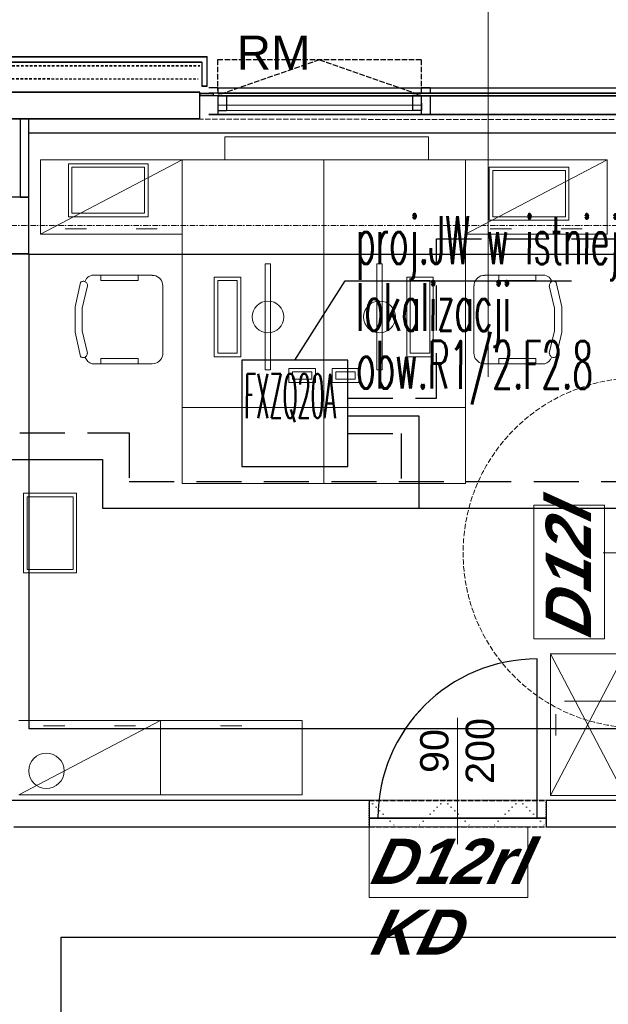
# Model space of a CAD drawing. Header units: millimetres. Extents: x -8642 to 28269, y -6609 to 3701.
# Tile 15 of 256: x -1822 to -1490, y -4503 to -3947. Entities that reach past the tile are written whole.
import ezdxf
from ezdxf.enums import TextEntityAlignment as Align

# ---------------------------------------------------------------- set-up
doc = ezdxf.new("R2010")
doc.units = ezdxf.units.MM
doc.header["$LTSCALE"] = 1000
doc.header["$MEASUREMENT"] = 0
for name, pattern in [('DASHED', [19.05, 12.7, -6.35]), ('rzut 1 pietra$0$ArchiTECH.PC 1. Line Type', [0.004, 0.003, -0.001]), ('rzut 1 pietra$0$ArchiTECH.PC 2. Line Type', [0.0025, 0.0015, -0.001]), ('rzut 1 pietra$0$ArchiTECH.PC 3. Line Type', [0.0013, 0.0003, -0.001]), ('rzut 1 pietra$0$ArchiTECH.PC 4. Line Type', [0.0028, 0.0003, -0.0025]), ('rzut 1 pietra$0$ArchiTECH.PC 5. Line Type', [0.0053, 0.003, -0.001, 0.0003, -0.001]), ('rzut 1 pietra$0$ArchiTECH.PC Solid Line Type', [0]), ('SUFIT_1 PIETRO$0$ArchiTECH.PC 1. Line Type', [0.004, 0.003, -0.001]), ('SUFIT_1 PIETRO$0$ArchiTECH.PC 2. Line Type', [0.0025, 0.0015, -0.001]), ('SUFIT_1 PIETRO$0$ArchiTECH.PC Solid Line Type', [0])]:
    doc.linetypes.add(name, pattern=pattern)
doc.layers.get('0').update_dxf_attribs({"lineweight": 25})
for name, color, linetype, lineweight in [('_Etap_5_klimatyzator_w starej_lokalizacji', 3, 'Continuous', 30), ('_Etap_5_opis', 7, 'Continuous', 30), ('IS_ARCH', 254, 'Continuous', 18), ('IS_FREON_GAZ', 254, 'DASHED', 30), ('IS_HC_FREON_CIECZ', 254, 'Continuous', 30)]:
    doc.layers.add(name, color=color, linetype=linetype, lineweight=lineweight)
for name, color, linetype in [('IS_WK_KAN_SKROPLINY', 254, 'DASHED'), ('SUFIT_1 PIETRO$0$ELEM KONSTRUKCJI - inwent', 254, 'Continuous'), ('SUFIT_1 PIETRO$0$INWENTARYZACJA', 254, 'Continuous'), ('SUFIT_1 PIETRO$0$Kalka 1', 254, 'Continuous'), ('SUFIT_1 PIETRO$0$TYP SUFITÓW_NOWYCH', 254, 'Continuous')]:
    doc.layers.add(name, color=color, linetype=linetype)
doc.styles.add('romans1', font='simplex.shx', dxfattribs={"width": 0.8})
doc.styles.add('rzut 1 pietra$0$ArchiTECHStyle1', font='arial.ttf', dxfattribs={"height": 0.16})
doc.styles.add('rzut 1 pietra$0$ArchiTECHStyle4', font='arialbi.ttf', dxfattribs={"oblique": 15, "height": 0.256})

# ---------------------------------------------------------------- blocks, each defined once
blk = doc.blocks.new('jw_FXZQ20A')
blk.add_lwpolyline([(0, 0), (60, 0), (60, 60), (0, 60)], close=True)
at = {"color": 7, "style": 'romans1', "width": 0.35}
blk.add_text('FXZQ20A', height=25, rotation=359.9189, dxfattribs=at).set_placement((1.49, 27.37))

msp = doc.modelspace()

# ---------------------------------------------------------------- linework, layer by layer
at = {"layer": '_Etap_5_opis'}
for p, q in [((-1666.58, -4139.27), (-1638.14, -4094.45)), ((-1638.14, -4094.45), (-1510.25, -4094.45))]:
    msp.add_line(p, q, dxfattribs=at)
at = {"layer": 'IS_ARCH', "linetype": 'rzut 1 pietra$0$ArchiTECH.PC Solid Line Type'}
for p, q in [((-1557.35, -3908.02), (-1557.35, -4148.67)), ((-1716.14, -3967.66), (-2069.21, -3967.66)), ((-2069.21, -3967.66), (-1716.14, -3967.7)), ((-2066.21, -3970.66), (-1719.14, -3970.66)), ((-2066.21, -3970.66), (-1719.14, -3970.7)), ((-1719.14, -3970.66), (-1719.14, -3984.19)), ((-1716.14, -3984.19), (-1716.14, -3967.66)), ((-2053.16, -3987.66), (-1720.12, -3987.7)), ((-1720.05, -3988.23), (-1712.65, -3988.23)), ((-1720.05, -3989.5), (-1712.65, -3989.52)), ((-1719.94, -3989.55), (-1712.65, -3989.56)), ((-1719.14, -3984.19), (-1716.14, -3984.19)), ((-1710.13, -3985.19), (-1715.13, -3985.19)), ((-1710.13, -3988.18), (-1715.13, -3988.19)), ((-1712.65, -3988.23), (-1712.65, -3989.52)), ((-1710.13, -3985.19), (-1710.13, -3988.18)), ((-1710.12, -3985.19), (-750.13, -3985.28)), ((-1710.12, -3988.18), (-750.13, -3988.28)), ((-1595.14, -3989.47), (-1600.14, -3989.48)), ((-1600.14, -3989.48), (-1600.11, -3998.01)), ((-1590.14, -3985.2), (-1595.14, -3985.21)), ((-1595.14, -3985.21), (-1595.13, -3988.2)), ((-1595.14, -3989.47), (-1595.11, -3998)), ((-1590.13, -3988.2), (-1595.13, -3988.2)), ((-1590.14, -3985.2), (-1590.13, -3988.2)), ((-1710.13, -3989.66), (-1715.13, -3989.66)), ((-1705.13, -3989.65), (-1710.13, -3989.66)), ((-1710.13, -3989.66), (-1710.1, -3998.19)), ((-1710.13, -3989.66), (-1710.12, -4000.19)), ((-1710.12, -3989.66), (-750.13, -3989.75)), ((-1595.12, -3995.13), (-1710.11, -3995.13)), ((-1705.13, -3989.65), (-1705.1, -3998.18)), ((-1595.13, -3989.67), (-1595.12, -4000.21)), ((-1590.13, -3989.67), (-1595.13, -3989.67)), ((-1590.13, -3989.67), (-1590.12, -4000.2)), ((-1715.13, -4000.2), (-745.13, -4000.29)), ((-1710.12, -4000.19), (-1715.12, -4000.2)), ((-1595.1, -3998), (-1710.1, -3998.19)), ((-1705.1, -3998.18), (-1710.1, -3998.19)), ((-1595.11, -3998), (-1600.11, -3998.01)), ((-1590.12, -4000.2), (-1595.12, -4000.21)), ((-2053.16, -4002.66), (-1720.12, -4002.7)), ((-1816.7, -4002.66), (-1821.7, -4002.66)), ((-1821.7, -4002.66), (-1821.7, -4047)), ((-1816.7, -4047), (-1816.7, -4002.66)), ((-1129.15, -4010.6), (-1816.7, -4010.91)), ((-1706.03, -4012.91), (-1706.03, -4025.91)), ((-1591.03, -4012.91), (-1706.03, -4012.91)), ((-1706.03, -4012.91), (-1706.03, -4025.91)), ((-1591.03, -4012.91), (-1706.03, -4012.91)), ((-1591.03, -4025.91), (-1591.03, -4012.91)), ((-1591.03, -4025.91), (-1591.03, -4012.91)), ((-1730.22, -4025.91), (-1810.22, -4025.91)), ((-1810.22, -4025.91), (-1810.22, -4067.91)), ((-1730.22, -4025.91), (-1810.22, -4067.91)), ((-1749.46, -4028.16), (-1794.46, -4028.16)), ((-1794.46, -4028.16), (-1794.46, -4058.16)), ((-1749.46, -4058.16), (-1749.46, -4028.16)), ((-1730.22, -4067.91), (-1730.22, -4025.91)), ((-1730.22, -4025.91), (-1730.22, -4025.91)), ((-1730.22, -4165.91), (-1730.22, -4025.91)), ((-1730.22, -4025.91), (-1650.22, -4025.91)), ((-1706.03, -4025.91), (-1591.03, -4025.91)), ((-1706.03, -4025.91), (-1591.03, -4025.91)), ((-1650.22, -4025.91), (-1650.22, -4165.91)), ((-1570.22, -4025.91), (-1650.22, -4025.91)), ((-1650.22, -4025.91), (-1650.22, -4165.91)), ((-1490.22, -4025.91), (-1570.22, -4025.91)), ((-1570.22, -4025.91), (-1570.22, -4067.91)), ((-1490.22, -4025.91), (-1570.22, -4067.91)), ((-1570.22, -4165.91), (-1570.22, -4025.91)), ((-1490.22, -4067.91), (-1490.22, -4025.91)), ((-1490.22, -4025.91), (-1490.22, -4025.91)), ((-1792.46, -4056.16), (-1792.46, -4030.16)), ((-1792.46, -4030.16), (-1751.46, -4030.16)), ((-1751.46, -4030.16), (-1751.46, -4056.16)), ((-1511.75, -4030.11), (-1556.75, -4030.11)), ((-1556.75, -4030.11), (-1556.75, -4060.11)), ((-1554.75, -4058.11), (-1554.75, -4032.11)), ((-1554.75, -4032.11), (-1513.75, -4032.11)), ((-1513.75, -4032.11), (-1513.75, -4058.11)), ((-1511.75, -4060.11), (-1511.75, -4030.11)), ((-1816.7, -4047), (-1848.7, -4047)), ((-1821.7, -4047), (-1816.7, -4047)), ((-1816.7, -4079), (-1816.7, -4047)), ((-1816.7, -4047), (-1816.7, -4047)), ((-1751.46, -4056.16), (-1792.46, -4056.16)), ((-1794.46, -4058.16), (-1749.46, -4058.16)), ((-1556.75, -4060.11), (-1511.75, -4060.11)), ((-1513.75, -4058.11), (-1554.75, -4058.11)), ((-1784.22, -4064.91), (-1796.22, -4064.91)), ((-1744.22, -4064.91), (-1756.22, -4064.91)), ((-1544.22, -4064.91), (-1556.22, -4064.91)), ((-1504.22, -4064.91), (-1516.22, -4064.91)), ((-1810.22, -4067.91), (-1730.22, -4067.91)), ((-1570.22, -4067.91), (-1490.22, -4067.91)), ((-1848.7, -4079), (-1816.7, -4079)), ((-1683.22, -4144.76), (-1683.22, -4084.76)), ((-1683.22, -4084.76), (-1680.22, -4084.76)), ((-1680.22, -4084.76), (-1680.22, -4144.76)), ((-1620.23, -4084.76), (-1620.23, -4144.76)), ((-1617.23, -4084.76), (-1620.23, -4084.76)), ((-1617.23, -4144.76), (-1617.23, -4084.76)), ((-1790.7, -4109.11), (-1787.58, -4095.22)), ((-1787.57, -4095.24), (-1787.25, -4094.99)), ((-1787.25, -4094.99), (-1786.89, -4094.8)), ((-1786.89, -4094.8), (-1786.51, -4094.68)), ((-1786.51, -4094.68), (-1786.11, -4094.62)), ((-1786.11, -4094.62), (-1785.71, -4094.64)), ((-1785.71, -4094.64), (-1785.32, -4094.72)), ((-1785.32, -4094.72), (-1784.94, -4094.87)), ((-1785, -4094.58), (-1784.67, -4093.75)), ((-1784.94, -4094.87), (-1784.6, -4095.09)), ((-1784.67, -4093.75), (-1784.18, -4093)), ((-1784.6, -4095.09), (-1784.31, -4095.36)), ((-1784.18, -4093), (-1783.56, -4092.35)), ((-1783.56, -4092.35), (-1782.82, -4091.84)), ((-1782.82, -4091.84), (-1782, -4091.47)), ((-1782, -4091.47), (-1781.13, -4091.26)), ((-1747.1, -4091.22), (-1781.1, -4091.22)), ((-1776.1, -4091.22), (-1776.1, -4094.22)), ((-1776.1, -4094.22), (-1755.1, -4094.22)), ((-1755.1, -4094.22), (-1755.1, -4091.22)), ((-1747.13, -4091.32), (-1746.09, -4091.38)), ((-1746.09, -4091.38), (-1745.07, -4091.62)), ((-1745.07, -4091.62), (-1744.12, -4092.04)), ((-1744.12, -4092.04), (-1743.25, -4092.64)), ((-1743.25, -4092.64), (-1742.51, -4093.38)), ((-1742.51, -4093.38), (-1741.92, -4094.24)), ((-1741.92, -4094.24), (-1741.5, -4095.2)), ((-1741.5, -4095.2), (-1741.25, -4096.21)), ((-1712.1, -4137.26), (-1712.1, -4092.26)), ((-1712.1, -4092.26), (-1697.1, -4092.26)), ((-1699.1, -4094.26), (-1710.1, -4094.26)), ((-1710.1, -4094.26), (-1710.1, -4135.26)), ((-1699.1, -4135.26), (-1699.1, -4094.26)), ((-1697.1, -4092.26), (-1697.1, -4137.26)), ((-1603.34, -4092.26), (-1603.34, -4137.26)), ((-1588.34, -4092.26), (-1603.34, -4092.26)), ((-1601.34, -4094.26), (-1590.34, -4094.26)), ((-1601.34, -4135.26), (-1601.34, -4094.26)), ((-1590.34, -4094.26), (-1590.34, -4135.26)), ((-1588.34, -4137.26), (-1588.34, -4092.26)), ((-1565, -4095.2), (-1565.24, -4096.21)), ((-1564.58, -4094.24), (-1565, -4095.2)), ((-1563.99, -4093.38), (-1564.58, -4094.24)), ((-1563.25, -4092.64), (-1563.99, -4093.38)), ((-1562.38, -4092.04), (-1563.25, -4092.64)), ((-1561.43, -4091.62), (-1562.38, -4092.04)), ((-1560.41, -4091.38), (-1561.43, -4091.62)), ((-1559.36, -4091.32), (-1560.41, -4091.38)), ((-1559.4, -4091.22), (-1525.4, -4091.22)), ((-1551.4, -4094.22), (-1551.4, -4091.22)), ((-1530.4, -4094.22), (-1551.4, -4094.22)), ((-1530.4, -4091.22), (-1530.4, -4094.22)), ((-1524.49, -4091.47), (-1525.37, -4091.26)), ((-1523.68, -4091.84), (-1524.49, -4091.47)), ((-1522.94, -4092.35), (-1523.68, -4091.84)), ((-1522.32, -4093), (-1522.94, -4092.35)), ((-1521.83, -4093.75), (-1522.32, -4093)), ((-1521.89, -4095.09), (-1522.19, -4095.36)), ((-1521.55, -4094.87), (-1521.89, -4095.09)), ((-1521.5, -4094.58), (-1521.83, -4093.75)), ((-1521.18, -4094.72), (-1521.55, -4094.87)), ((-1520.79, -4094.64), (-1521.18, -4094.72)), ((-1520.39, -4094.62), (-1520.79, -4094.64)), ((-1519.99, -4094.68), (-1520.39, -4094.62)), ((-1519.6, -4094.8), (-1519.99, -4094.68)), ((-1519.25, -4094.99), (-1519.6, -4094.8)), ((-1518.93, -4095.24), (-1519.25, -4094.99)), ((-1515.8, -4109.11), (-1518.92, -4095.22)), ((-1786.62, -4109.78), (-1783.66, -4097.24)), ((-1784.31, -4095.36), (-1784.06, -4095.68)), ((-1784.06, -4095.68), (-1783.87, -4096.03)), ((-1783.87, -4096.03), (-1783.75, -4096.42)), ((-1783.75, -4096.42), (-1783.7, -4096.82)), ((-1783.7, -4096.82), (-1783.72, -4097.22)), ((-1741.25, -4096.21), (-1741.2, -4097.26)), ((-1741.1, -4135.22), (-1741.1, -4097.22)), ((-1565.4, -4135.22), (-1565.4, -4097.22)), ((-1565.24, -4096.21), (-1565.3, -4097.26)), ((-1519.88, -4109.78), (-1522.83, -4097.24)), ((-1522.75, -4096.42), (-1522.8, -4096.82)), ((-1522.8, -4096.82), (-1522.78, -4097.22)), ((-1522.62, -4096.03), (-1522.75, -4096.42)), ((-1522.44, -4095.68), (-1522.62, -4096.03)), ((-1522.19, -4095.36), (-1522.44, -4095.68)), ((-1790.7, -4123.33), (-1790.7, -4109.11)), ((-1786.62, -4122.66), (-1786.62, -4109.78)), ((-1519.88, -4122.66), (-1519.88, -4109.78)), ((-1515.8, -4123.33), (-1515.8, -4109.11)), ((-1783.67, -4135.19), (-1786.62, -4122.66)), ((-1522.83, -4135.19), (-1519.88, -4122.66)), ((-1787.58, -4137.21), (-1790.7, -4123.33)), ((-1518.92, -4137.21), (-1515.8, -4123.33)), ((-1787.22, -4137.43), (-1787.56, -4137.2)), ((-1786.84, -4137.6), (-1787.22, -4137.43)), ((-1786.44, -4137.69), (-1786.84, -4137.6)), ((-1786.03, -4137.72), (-1786.44, -4137.69)), ((-1785.62, -4137.67), (-1786.03, -4137.72)), ((-1785.23, -4137.55), (-1785.62, -4137.67)), ((-1784.87, -4137.36), (-1785.23, -4137.55)), ((-1784.28, -4138.87), (-1784.93, -4137.68)), ((-1784.54, -4137.11), (-1784.87, -4137.36)), ((-1784.26, -4136.81), (-1784.54, -4137.11)), ((-1783.4, -4139.88), (-1784.28, -4138.87)), ((-1784.05, -4136.46), (-1784.26, -4136.81)), ((-1783.89, -4136.08), (-1784.05, -4136.46)), ((-1783.81, -4135.68), (-1783.89, -4136.08)), ((-1783.8, -4135.27), (-1783.81, -4135.68)), ((-1755.1, -4138.22), (-1776.1, -4138.22)), ((-1776.1, -4138.22), (-1776.1, -4141.22)), ((-1755.1, -4141.22), (-1755.1, -4138.22)), ((-1743.21, -4139.85), (-1744.08, -4140.45)), ((-1742.47, -4139.1), (-1743.21, -4139.85)), ((-1741.87, -4138.24), (-1742.47, -4139.1)), ((-1741.43, -4137.28), (-1741.87, -4138.24)), ((-1741.17, -4136.27), (-1741.43, -4137.28)), ((-1741.1, -4135.22), (-1741.17, -4136.27)), ((-1697.1, -4137.26), (-1712.1, -4137.26)), ((-1710.1, -4135.26), (-1699.1, -4135.26)), ((-1603.34, -4137.26), (-1588.34, -4137.26)), ((-1590.34, -4135.26), (-1601.34, -4135.26)), ((-1565.4, -4135.22), (-1565.33, -4136.27)), ((-1565.33, -4136.27), (-1565.07, -4137.28)), ((-1565.07, -4137.28), (-1564.63, -4138.24)), ((-1564.63, -4138.24), (-1564.03, -4139.1)), ((-1564.03, -4139.1), (-1563.29, -4139.85)), ((-1563.29, -4139.85), (-1562.42, -4140.45)), ((-1551.4, -4141.22), (-1551.4, -4138.22)), ((-1551.4, -4138.22), (-1530.4, -4138.22)), ((-1530.4, -4138.22), (-1530.4, -4141.22)), ((-1523.1, -4139.88), (-1522.22, -4138.87)), ((-1522.7, -4135.27), (-1522.69, -4135.68)), ((-1522.69, -4135.68), (-1522.61, -4136.08)), ((-1522.61, -4136.08), (-1522.45, -4136.46)), ((-1522.45, -4136.46), (-1522.24, -4136.81)), ((-1522.24, -4136.81), (-1521.96, -4137.11)), ((-1522.22, -4138.87), (-1521.57, -4137.68)), ((-1521.96, -4137.11), (-1521.63, -4137.36)), ((-1521.63, -4137.36), (-1521.27, -4137.55)), ((-1521.27, -4137.55), (-1520.87, -4137.67)), ((-1520.87, -4137.67), (-1520.47, -4137.72)), ((-1520.47, -4137.72), (-1520.06, -4137.69)), ((-1520.06, -4137.69), (-1519.66, -4137.6)), ((-1519.66, -4137.6), (-1519.28, -4137.43)), ((-1519.28, -4137.43), (-1518.94, -4137.2)), ((-1782.31, -4140.68), (-1783.4, -4139.88)), ((-1781.08, -4141.23), (-1782.31, -4140.68)), ((-1781.1, -4141.22), (-1747.1, -4141.22)), ((-1746.05, -4141.14), (-1747.1, -4141.22)), ((-1745.03, -4140.88), (-1746.05, -4141.14)), ((-1744.08, -4140.45), (-1745.03, -4140.88)), ((-1680.22, -4144.76), (-1683.22, -4144.76)), ((-1654.96, -4143.87), (-1669.96, -4143.87)), ((-1669.96, -4143.87), (-1669.96, -4151.87)), ((-1654.96, -4151.87), (-1654.96, -4143.87)), ((-1645.49, -4151.87), (-1645.49, -4143.87)), ((-1645.49, -4143.87), (-1630.49, -4143.87)), ((-1630.49, -4143.87), (-1630.49, -4151.87)), ((-1620.23, -4144.76), (-1617.23, -4144.76)), ((-1562.42, -4140.45), (-1561.47, -4140.88)), ((-1561.47, -4140.88), (-1560.45, -4141.14)), ((-1560.45, -4141.14), (-1559.4, -4141.22)), ((-1525.4, -4141.22), (-1559.4, -4141.22)), ((-1525.42, -4141.23), (-1524.19, -4140.68)), ((-1524.19, -4140.68), (-1523.1, -4139.88)), ((-1667.96, -4149.87), (-1667.96, -4145.87)), ((-1667.96, -4145.87), (-1656.96, -4145.87)), ((-1656.96, -4149.87), (-1667.96, -4149.87)), ((-1656.96, -4145.87), (-1656.96, -4149.87)), ((-1632.49, -4145.87), (-1643.49, -4145.87)), ((-1643.49, -4145.87), (-1643.49, -4149.87)), ((-1643.49, -4149.87), (-1632.49, -4149.87)), ((-1632.49, -4149.87), (-1632.49, -4145.87)), ((-1669.96, -4151.87), (-1654.96, -4151.87)), ((-1630.49, -4151.87), (-1645.49, -4151.87)), ((-1730.22, -4208.91), (-1730.22, -4165.91)), ((-1730.22, -4165.91), (-1650.22, -4165.91)), ((-1650.22, -4165.91), (-1730.22, -4165.91)), ((-1650.22, -4208.91), (-1650.22, -4165.91)), ((-1650.22, -4165.91), (-1570.22, -4165.91)), ((-1650.22, -4165.91), (-1650.22, -4208.91)), ((-1650.22, -4165.91), (-1570.22, -4165.91)), ((-1570.22, -4165.91), (-1570.22, -4208.91)), ((-1650.22, -4208.91), (-1730.22, -4208.91)), ((-1570.22, -4208.91), (-1650.22, -4208.91)), ((-1819.79, -4214.42), (-1819.79, -4259.42)), ((-1789.79, -4214.42), (-1819.79, -4214.42)), ((-1817.79, -4216.42), (-1791.79, -4216.42)), ((-1817.79, -4257.42), (-1817.79, -4216.42)), ((-1791.79, -4216.42), (-1791.79, -4257.42)), ((-1789.79, -4259.42), (-1789.79, -4214.42)), ((-1531.6, -4296.77), (-1531.6, -4221.13)), ((-1531.6, -4221.13), (-1491.6, -4221.13)), ((-1491.6, -4221.13), (-1491.6, -4296.77)), ((-1492.41, -4248.11), (-1416.21, -4248.11)), ((-1819.79, -4259.42), (-1789.79, -4259.42)), ((-1791.79, -4257.42), (-1817.79, -4257.42)), ((-1491.6, -4296.77), (-1531.6, -4296.77)), ((-1522.16, -4385.24), (-1522.16, -4305.24)), ((-1522.16, -4305.24), (-1480.16, -4305.24)), ((-1522.16, -4305.24), (-1480.16, -4385.24)), ((-1480.16, -4305.24), (-1522.16, -4385.24)), ((-1529.62, -4397.94), (-1529.62, -4307.94)), ((-1514.21, -4331.95), (-1377.46, -4331.95)), ((-1519.16, -4339.24), (-1519.16, -4351.24)), ((-1742.46, -4342.76), (-1822.46, -4342.76)), ((-1822.46, -4384.76), (-1742.46, -4342.76)), ((-1742.46, -4384.76), (-1742.46, -4342.76)), ((-1662.46, -4342.76), (-1742.46, -4342.76)), ((-1742.46, -4342.76), (-1742.46, -4384.76)), ((-1662.46, -4384.76), (-1662.46, -4342.76)), ((-1574.62, -4412.7), (-1574.62, -4341.38)), ((-1808.46, -4345.76), (-1796.46, -4345.76)), ((-1768.46, -4345.76), (-1756.46, -4345.76)), ((-1708.46, -4345.76), (-1696.46, -4345.76)), ((-1624.62, -4387.94), (-1826.7, -4387.94)), ((-1822.46, -4384.76), (-1742.46, -4384.76)), ((-1742.46, -4384.76), (-1662.46, -4384.76)), ((-1742.46, -4384.76), (-1742.46, -4384.76)), ((-1624.62, -4387.94), (-1624.62, -4397.94)), ((-1480.16, -4387.94), (-1524.62, -4387.94)), ((-1524.62, -4387.94), (-1524.62, -4397.94)), ((-1480.16, -4385.24), (-1522.16, -4385.24)), ((-1624.62, -4397.94), (-1624.62, -4402.94)), ((-1624.62, -4397.94), (-1524.62, -4397.94)), ((-1524.62, -4397.94), (-1624.62, -4397.94)), ((-1524.62, -4397.94), (-1624.62, -4397.94)), ((-1524.62, -4397.94), (-1524.62, -4402.94)), ((-1825.2, -4402.94), (-1624.62, -4402.94)), ((-1624.62, -4442.94), (-1624.62, -4402.94)), ((-1624.62, -4402.94), (-1535.05, -4402.94)), ((-1535.05, -4402.94), (-1535.05, -4442.94)), ((-1524.62, -4402.94), (-1371.14, -4402.94)), ((-1535.05, -4442.94), (-1624.62, -4442.94))]:
    msp.add_line(p, q, dxfattribs=at)
at = {"layer": 'IS_ARCH', "linetype": 'rzut 1 pietra$0$ArchiTECH.PC 2. Line Type'}
for p, q in [((-2066.21, -3972.66), (-1720.12, -3972.7)), ((-2059.01, -3979.87), (-1721.14, -3980.2))]:
    msp.add_line(p, q, dxfattribs=at)
at = {"layer": 'IS_ARCH', "linetype": 'rzut 1 pietra$0$ArchiTECH.PC 1. Line Type'}
for p, q in [((-1595.15, -3969.37), (-1710.15, -3969.46)), ((-1710.15, -3969.46), (-1710.14, -3989.46)), ((-1652.65, -3969.41), (-1710.14, -3989.46)), ((-1652.65, -3969.41), (-1595.14, -3989.47)), ((-1595.15, -3969.37), (-1595.14, -3989.47)), ((-2053.16, -4003.06), (5561.51, -4003.81)), ((-1624.62, -4387.94), (-1524.62, -4387.94)), ((-1624.62, -4402.94), (-1524.62, -4402.94))]:
    msp.add_line(p, q, dxfattribs=at)
at = {"layer": 'IS_ARCH', "linetype": 'rzut 1 pietra$0$ArchiTECH.PC 5. Line Type'}
for q in [(2865.34, -4063.51), (8802.36, -4064.08)]:
    msp.add_line((-3575.49, -4062.89), q, dxfattribs=at)
at = {"layer": 'IS_ARCH', "linetype": 'rzut 1 pietra$0$ArchiTECH.PC 4. Line Type'}
for p, q in [((-1624.62, -4387.94), (-1609.62, -4402.94)), ((-1582.19, -4387.94), (-1597.19, -4402.94)), ((-1582.19, -4387.94), (-1567.19, -4402.94)), ((-1539.77, -4387.94), (-1554.77, -4402.94)), ((-1539.77, -4387.94), (-1524.77, -4402.94))]:
    msp.add_line(p, q, dxfattribs=at)
at = {"layer": 'IS_ARCH', "linetype": 'rzut 1 pietra$0$ArchiTECH.PC 3. Line Type'}
for p, q in [((-1624.62, -4387.94), (-1524.62, -4387.94)), ((-1624.62, -4402.94), (-1624.62, -4387.94)), ((-1524.62, -4387.94), (-1524.62, -4402.94)), ((-1524.62, -4402.94), (-1624.62, -4402.94))]:
    msp.add_line(p, q, dxfattribs=at)
at = {"layer": 'IS_ARCH', "linetype": 'rzut 1 pietra$0$ArchiTECH.PC Solid Line Type'}
for centre, radius in [((-1681.72, -4114.76), 8.96), ((-1618.73, -4114.76), 8.96), ((-1806.85, -4371.28), 9.95)]:
    msp.add_circle(centre, radius, dxfattribs=at)
at = {"layer": 'IS_ARCH', "linetype": 'rzut 1 pietra$0$ArchiTECH.PC 1. Line Type'}
msp.add_circle((-1472.66, -4248.11), 98.85, dxfattribs=at)
at = {"layer": 'IS_ARCH', "linetype": 'rzut 1 pietra$0$ArchiTECH.PC Solid Line Type'}
msp.add_arc((-1529.62, -4397.94), 90, 90, 180, dxfattribs=at)
at = {"layer": 'IS_FREON_GAZ', "ltscale": 0.002}
for points in [[(-2357.1, -4220.63), (-2317.1, -4220.63), (-2317.1, -4180.35), (-1760.2, -4180.35), (-1760.2, -4207.81)], [(-1636.58, -4180.6), (-1606.58, -4180.6), (-1606.58, -4207.81)], [(-1760.2, -4207.81), (-717.2, -4207.81), (-717.2, -4341.87), (-668.7, -4341.87)]]:
    msp.add_lwpolyline(points, dxfattribs=at)
at = {"layer": 'IS_HC_FREON_CIECZ', "ltscale": 0.002}
for points in [[(-1636.58, -4170.6), (-1596.58, -4170.6), (-1596.58, -4222.81)], [(-2357.1, -4235.63), (-2302.1, -4235.63), (-2302.1, -4195.35), (-1775.2, -4195.35), (-1775.2, -4222.81)], [(-1775.2, -4222.81), (-728.2, -4222.81), (-728.2, -4353.36), (-668.7, -4353.36)]]:
    msp.add_lwpolyline(points, dxfattribs=at)
at = {"layer": 'IS_WK_KAN_SKROPLINY', "lineweight": 30, "ltscale": 0.002}
for points in [[(-1586.58, -4070.6), (-1186.58, -4070.6), (-1146.58, -4070.6), (-1146.58, -4023.37), (-1113.16, -4023.37)], [(-1636.58, -4160.6), (-1586.58, -4160.6), (-1586.58, -4070.6)]]:
    msp.add_lwpolyline(points, dxfattribs=at)
at = {"layer": 'SUFIT_1 PIETRO$0$ELEM KONSTRUKCJI - inwent', "linetype": 'SUFIT_1 PIETRO$0$ArchiTECH.PC Solid Line Type'}
for p, q in [((-1816.7, -4047.08), (-1848.7, -4047.08)), ((-1816.7, -4079.08), (-1816.7, -4047.08)), ((-1816.7, -4047.08), (-1816.7, -4047.08)), ((-1848.7, -4079.08), (-1816.7, -4079.08))]:
    msp.add_line(p, q, dxfattribs=at)
at = {"layer": 'SUFIT_1 PIETRO$0$INWENTARYZACJA', "linetype": 'SUFIT_1 PIETRO$0$ArchiTECH.PC Solid Line Type'}
for p, q in [((-1716.14, -3967.74), (-2069.21, -3967.74)), ((-2066.21, -3970.74), (-1719.14, -3970.74)), ((-1719.14, -3970.74), (-1719.14, -3984.28)), ((-1716.14, -3984.28), (-1716.14, -3967.74)), ((-1719.14, -3984.28), (-1716.14, -3984.28)), ((-1816.7, -4002.74), (-1821.7, -4002.74)), ((-1821.7, -4002.74), (-1821.7, -4047.08)), ((-1816.7, -4047.08), (-1816.7, -4002.74)), ((-1821.7, -4047.08), (-1816.7, -4047.08)), ((-1529.62, -4398.02), (-1529.62, -4308.02)), ((-1624.62, -4388.02), (-1826.7, -4388.02)), ((-1624.62, -4388.02), (-1624.62, -4398.02)), ((-1480.16, -4388.02), (-1524.62, -4388.02)), ((-1524.62, -4388.02), (-1524.62, -4398.02)), ((-1624.62, -4398.02), (-1624.62, -4403.02)), ((-1624.62, -4398.02), (-1524.62, -4398.02)), ((-1524.62, -4398.02), (-1624.62, -4398.02)), ((-1524.62, -4398.02), (-1624.62, -4398.02)), ((-1524.62, -4398.02), (-1524.62, -4403.02)), ((-1825.2, -4403.02), (-1624.62, -4403.02)), ((-1524.62, -4403.02), (-1371.14, -4403.02))]:
    msp.add_line(p, q, dxfattribs=at)
at = {"layer": 'SUFIT_1 PIETRO$0$INWENTARYZACJA', "linetype": 'SUFIT_1 PIETRO$0$ArchiTECH.PC 1. Line Type'}
for p, q in [((-1624.62, -4388.02), (-1524.62, -4388.02)), ((-1624.62, -4403.02), (-1524.62, -4403.02))]:
    msp.add_line(p, q, dxfattribs=at)
at = {"layer": 'SUFIT_1 PIETRO$0$INWENTARYZACJA', "linetype": 'SUFIT_1 PIETRO$0$ArchiTECH.PC Solid Line Type'}
msp.add_arc((-1529.62, -4398.02), 90, 90, 180, dxfattribs=at)
at = {"layer": 'SUFIT_1 PIETRO$0$Kalka 1', "linetype": 'SUFIT_1 PIETRO$0$ArchiTECH.PC Solid Line Type'}
for p, q in [((-2069.21, -3967.74), (-1716.14, -3967.78)), ((-2066.21, -3970.75), (-1719.14, -3970.78)), ((-1720.12, -3987.78), (-2053.16, -3987.75)), ((-2053.16, -3987.75), (-1720.12, -3987.78)), ((-1720.12, -4002.78), (-1720.12, -3987.78)), ((-1720.05, -3989.59), (-1720.05, -3988.31)), ((-1720.05, -3988.31), (-1712.65, -3988.32)), ((-1720.05, -3988.31), (-1712.65, -3988.32)), ((-1712.65, -3989.6), (-1720.05, -3989.59)), ((-1720.05, -3989.59), (-1712.65, -3989.6)), ((-1710.13, -3985.27), (-1715.13, -3985.28)), ((-1710.13, -3988.27), (-1715.13, -3988.27)), ((-1712.65, -3988.32), (-1712.65, -3989.6)), ((-1712.65, -3988.32), (-1712.65, -3988.32)), ((-1712.65, -3988.32), (-1712.65, -3989.6)), ((-1710.13, -3985.27), (-1710.13, -3988.27)), ((-1710.12, -3985.27), (-750.13, -3985.37)), ((-1710.12, -3988.26), (-750.13, -3988.36)), ((-1600.14, -3989.56), (-1600.11, -3998.1)), ((-1595.14, -3989.56), (-1600.14, -3989.56)), ((-1595.14, -3985.29), (-1595.13, -3988.28)), ((-1590.14, -3985.29), (-1595.14, -3985.29)), ((-1595.14, -3989.56), (-1595.11, -3998.09)), ((-1590.13, -3988.28), (-1595.13, -3988.28)), ((-1590.14, -3985.29), (-1590.13, -3988.28)), ((-1719.94, -3989.63), (-1712.65, -3989.65)), ((-1710.13, -3989.74), (-1715.13, -3989.75)), ((-1710.13, -3989.74), (-1710.12, -4000.28)), ((-1710.13, -3989.74), (-1710.1, -3998.28)), ((-1705.13, -3989.74), (-1710.13, -3989.74)), ((-1710.12, -3989.74), (-750.13, -3989.84)), ((-1705.13, -3989.74), (-1705.1, -3998.27)), ((-1590.13, -3989.75), (-1595.13, -3989.76)), ((-1595.13, -3989.76), (-1595.12, -4000.29)), ((-1590.13, -3989.75), (-1590.12, -4000.29)), ((-1715.13, -4000.28), (-745.13, -4000.37)), ((-1710.12, -4000.28), (-1715.12, -4000.28)), ((-1595.1, -3998.09), (-1710.1, -3998.28)), ((-1705.1, -3998.27), (-1710.1, -3998.28)), ((-1595.11, -3998.09), (-1600.11, -3998.1)), ((-1590.12, -4000.29), (-1595.12, -4000.29)), ((-2053.16, -4002.75), (-1720.12, -4002.78)), ((-2053.16, -4002.75), (-1720.12, -4002.78)), ((-1129.15, -4010.69), (-1816.7, -4010.99))]:
    msp.add_line(p, q, dxfattribs=at)
at = {"layer": 'SUFIT_1 PIETRO$0$Kalka 1', "linetype": 'SUFIT_1 PIETRO$0$ArchiTECH.PC 2. Line Type'}
for p, q in [((-2066.21, -3972.75), (-1720.12, -3972.79)), ((-2059.01, -3979.96), (-1721.14, -3980.29))]:
    msp.add_line(p, q, dxfattribs=at)
at = {"layer": 'SUFIT_1 PIETRO$0$Kalka 1', "linetype": 'SUFIT_1 PIETRO$0$ArchiTECH.PC 1. Line Type'}
for p, q in [((-1595.15, -3969.45), (-1710.15, -3969.54)), ((-1710.15, -3969.54), (-1710.14, -3989.54)), ((-1652.65, -3969.5), (-1710.14, -3989.54)), ((-1652.65, -3969.5), (-1595.14, -3989.56)), ((-1595.15, -3969.45), (-1595.14, -3989.56))]:
    msp.add_line(p, q, dxfattribs=at)
at = {"layer": 'SUFIT_1 PIETRO$0$TYP SUFITÓW_NOWYCH', "linetype": 'SUFIT_1 PIETRO$0$ArchiTECH.PC Solid Line Type'}
for p, q in [((-1816.58, -4079.27), (-1480.16, -4079.27)), ((-1816.58, -4347.48), (-1816.58, -4079.27)), ((-1480.16, -4347.48), (-1816.58, -4347.48)), ((-1798.5, -4465.35), (-1138.41, -4465.35)), ((-1798.5, -4585.41), (-1798.5, -4465.35))]:
    msp.add_line(p, q, dxfattribs=at)

# ---------------------------------------------------------------- block references
at = {"layer": '_Etap_5_klimatyzator_w starej_lokalizacji'}
msp.add_blockref('jw_FXZQ20A', (-1696.58, -4199.27), dxfattribs=at)

# ---------------------------------------------------------------- texts
at = {"layer": '_Etap_5_opis', "style": 'romans1', "width": 0.5}
for s, p in [('proj.JW w istniejącej', (-1631.92, -4084.79)), ('lokalizacji', (-1631.92, -4122.62)), ('obw.R1/2.F2.8', (-1631.92, -4155.23))]:
    msp.add_text(s, height=27, rotation=359.9189, dxfattribs=at).set_placement(p)
at = {"layer": 'IS_ARCH', "style": 'rzut 1 pietra$0$ArchiTECHStyle1'}
msp.add_text('RM', height=19.2, dxfattribs=at).set_placement((-1699.39, -3980.77), align=Align.BOTTOM_LEFT)
at = {"layer": 'IS_ARCH', "style": 'rzut 1 pietra$0$ArchiTECHStyle4', "oblique": 15}
msp.add_text('D12l', height=25.6, rotation=90, dxfattribs=at).set_placement((-1491.6, -4296.77), align=Align.BOTTOM_LEFT)
at = {"layer": 'IS_ARCH', "style": 'rzut 1 pietra$0$ArchiTECHStyle1'}
for s, p in [('200', (-1549.26, -4378.72)), ('90', (-1574.99, -4372.5))]:
    msp.add_text(s, height=16, rotation=90, dxfattribs=at).set_placement(p, align=Align.BOTTOM_LEFT)
at = {"layer": 'IS_ARCH', "style": 'rzut 1 pietra$0$ArchiTECHStyle4', "oblique": 15}
for s, p in [('D12rl', (-1624.62, -4442.94)), ('KD', (-1624.62, -4482.94))]:
    msp.add_text(s, height=25.6, dxfattribs=at).set_placement(p, align=Align.BOTTOM_LEFT)

doc.saveas('drawing.dxf')
